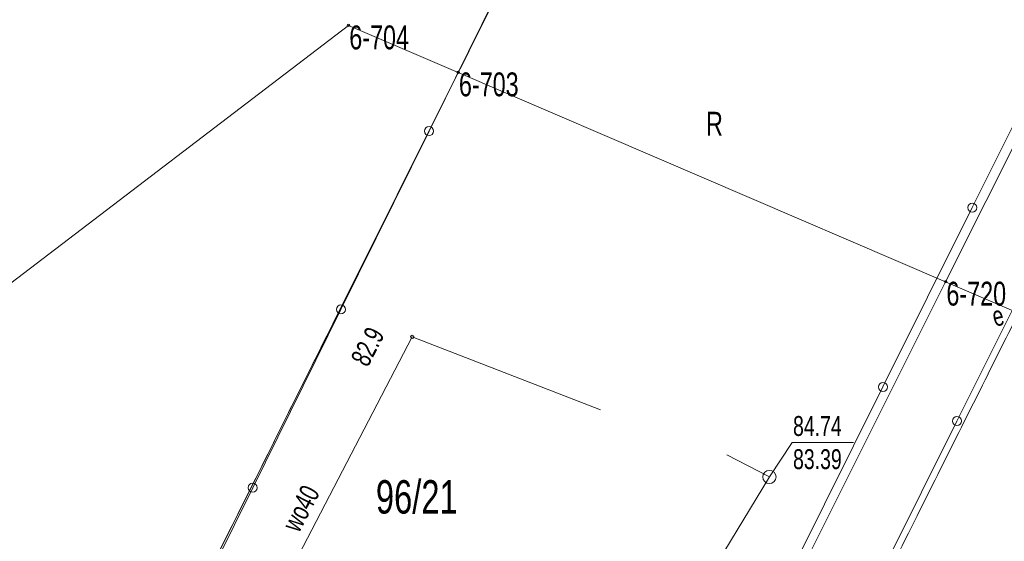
# Model space of a CAD drawing. Header units: metres. Extents: x -1013 to 1493497, y -5789518 to 1032.
# Tile 50 of 73: x -43 to -6, y 65 to 85. Entities that reach past the tile are written whole.
import ezdxf
from ezdxf.xclip import XClip

# ---------------------------------------------------------------- set-up
doc = ezdxf.new("R2010")
doc.units = ezdxf.units.M
doc.header["$MEASUREMENT"] = 0
doc.header["$XCLIPFRAME"] = 0
doc.linetypes.add('GUK', pattern=[2, 1.5, -0.5])
doc.linetypes.add('GUZ', pattern=[1, 0.5, -0.5])
doc.layers.add('700-L Mapa 1_100 dwg', color=7, linetype='Continuous')
doc.layers.add('711-L Wymiary opisy', color=7, linetype='Continuous')
for name, color, linetype, lineweight in [('703-L Płaszczyzny podejścia 2D3', 152, 'Continuous', 30), ('711-L Wymiary opisy1', 7, 'Continuous', 13), ('ex_02_DXF_MZ_500_4_Dzialki7', 9, 'Continuous', 18), ('ex_02_DXF_MZ_500_4_Kontury3', 9, 'Continuous', 18), ('ex_02_DXF_MZ_500_4_KTOK_L_47', 9, 'Continuous', 18), ('ex_02_DXF_MZ_500_4_Numery_dzialek7', 9, 'Continuous', 18), ('ex_02_DXF_MZ_500_4_Numery_punktow7', 9, 'Continuous', 18), ('ex_02_DXF_MZ_500_4_Numery_uzytkow3', 9, 'Continuous', 18), ('ex_02_DXF_MZ_500_4_Punkty7', 9, 'Continuous', 18), ('ex_02_DXF_MZ_500_4_SUPE_E_T_31', 9, 'Continuous', 18), ('ex_02_DXF_MZ_500_4_SUPK_L_434', 9, 'Continuous', 18), ('ex_02_DXF_MZ_500_4_SUPW_E_T_05', 9, 'Continuous', 18), ('ex_02_DXF_MZ_500_4_SUPW_L_05', 9, 'Continuous', 18), ('ex_02_DXF_MZ_500_4_SUTW_T_05', 9, 'Continuous', 18), ('ex_02_DXF_MZ_500_4_SUUK_E_T_934', 9, 'Continuous', 18), ('ex_02_DXF_MZ_500_4_SUUK_T_234', 9, 'Continuous', 18), ('ex_02_DXF_MZ_500_4_Uzytki3', 9, 'Continuous', 18)]:
    doc.layers.add(name, color=color, linetype=linetype, lineweight=lineweight)
doc.styles.add('STYL_AUTOMATYCZNY_2', font='arial.ttf')
doc.styles.add('STYL_AUTOMATYCZNY_4', font='arial.ttf', dxfattribs={"width": 0.7})
doc.dimstyles.new('STYL_AUTOMATYCZNY__3', dxfattribs={"dimtxt": 0.25, "dimasz": 0.183575, "dimexe": 0.18, "dimexo": 0.04, "dimgap": 0, "dimtad": 1, "dimzin": 0, "dimdsep": 46, "dimtxsty": 'STYL_AUTOMATYCZNY_2', "dimblk": 'ARROWHEAD_8', "dimblk1": 'ARROWHEAD_8', "dimblk2": 'ARROWHEAD_8', "dimcen": 0.09, "dimclrd": 7, "dimclre": 7, "dimclrt": 7, "dimazin": 0, "dimtfac": 1, "dimtdec": 4, "dimtmove": 2, "dimatfit": 3, "dimfxl": 1, "dimtolj": 1, "dimtzin": 0, "dimarcsym": 0})

# ---------------------------------------------------------------- blocks, each defined once
blk = doc.blocks.new('*D60')
at = {"layer": '711-L Wymiary opisy1', "color": 7, "linetype": 'Continuous', "lineweight": 13}
for p, q in [((-23.688, -3.688), (-23.815, -3.738)), ((-23.688, -3.688), (-23.638, -3.815)), ((-23.983, -4.516), (-24.05, -4.396)), ((-23.983, -4.516), (-23.864, -4.449))]:
    blk.add_line(p, q, dxfattribs=at)
blk.add_arc((-18.286, -6.082), 5.908, 156.1008, 164.6316, dxfattribs=at)
at = {"layer": '711-L Wymiary opisy1', "color": 7, "lineweight": 13, "insert": (-25.573, -3.532), "char_height": 0.25, "attachment_point": 7, "rotation": 336.1008, "style": 'STYL_AUTOMATYCZNY_2'}
blk.add_mtext('\\A1;{\\pql;\\fArial|b0|i0|c238|p0;\\W1.000000;8,53°/15%}', dxfattribs=at)
blk = doc.blocks.new('ARROWHEAD_8')
at = {"color": 0, "linetype": 'Continuous', "lineweight": 0}
blk.add_line((0, 0), (-1, 0), dxfattribs=at)
at = {"color": 0, "linetype": 'Continuous', "lineweight": 0, "flags": 128}
blk.add_lwpolyline([(-0.525, 0.525), (0, 0), (-0.525, -0.525)], dxfattribs=at)
blk = doc.blocks.new('*D62')
at = {"layer": '711-L Wymiary opisy1', "color": 7, "linetype": 'Continuous', "lineweight": 13}
for p, q in [((-9.682, 27.468), (-9.815, 27.437)), ((-9.682, 27.468), (-9.651, 27.335)), ((-10.088, 26.709), (-10.136, 26.836)), ((-10.088, 26.709), (-9.96, 26.757))]:
    blk.add_line(p, q, dxfattribs=at)
blk.add_arc((-4.796, 24.363), 5.789, 147.57, 156.1008, dxfattribs=at)
at = {"layer": '711-L Wymiary opisy1', "color": 7, "lineweight": 13, "insert": (-11.672, 27.587), "char_height": 0.25, "attachment_point": 7, "rotation": 336.1008, "style": 'STYL_AUTOMATYCZNY_2'}
blk.add_mtext('\\A1;{\\pql;\\fArial|b0|i0|c238|p0;\\W1.000000;8,53°/15%}', dxfattribs=at)
blk = doc.blocks.new('Rysunek_1_4', base_point=(-51.91, -72.413))
at = {"layer": 'ex_02_DXF_MZ_500_4_Dzialki7', "color": 9, "linetype": 'Continuous', "lineweight": 18}
for p, q in [((-26.727, 82.748), (-11.067, 114.121)), ((-8.36, 74.856), (6.502, 104.573)), ((-50.904, 69.226), (-30.86, 84.519)), ((-30.86, 84.519), (-26.727, 82.748)), ((-37.703, 60.738), (-26.727, 82.748)), ((-8.36, 74.856), (-26.727, 82.748)), ((-19.445, 52.706), (-8.36, 74.856)), ((-5.612, 73.675), (-8.36, 74.856)), ((-16.707, 51.495), (-5.612, 73.675))]:
    blk.add_line(p, q, dxfattribs=at)
at = {"layer": 'ex_02_DXF_MZ_500_4_Kontury3', "color": 9, "linetype": 'GUK', "lineweight": 18}
for p, q in [((-37.703, 60.738), (-11.067, 114.121)), ((9.132, 103.142), (-16.707, 51.495))]:
    blk.add_line(p, q, dxfattribs=at)
at = {"layer": 'ex_02_DXF_MZ_500_4_KTOK_L_47', "color": 9, "linetype": 'Continuous', "lineweight": 18}
for p, q in [((-24.505, 87.258), (-27.826, 80.534)), ((-7.359, 77.649), (-3.994, 84.41)), ((-27.826, 80.534), (-31.147, 73.81)), ((-10.723, 70.888), (-7.359, 77.649)), ((-4.575, 76.351), (-7.933, 69.601)), ((-31.147, 73.81), (-34.469, 67.087)), ((-14.088, 64.127), (-10.723, 70.888)), ((-7.933, 69.601), (-11.292, 62.852)), ((-34.469, 67.087), (-37.79, 60.363))]:
    blk.add_line(p, q, dxfattribs=at)
for centre in [(-27.826, 80.534), (-7.359, 77.649), (-31.147, 73.81), (-10.723, 70.888), (-7.933, 69.601), (-34.469, 67.087)]:
    blk.add_circle(centre, 0.17, dxfattribs=at)
at = {"layer": 'ex_02_DXF_MZ_500_4_Punkty7', "color": 9, "linetype": 'Continuous', "lineweight": 18}
for centre in [(-30.86, 84.519), (-26.727, 82.748), (-8.36, 74.856)]:
    blk.add_circle(centre, 0.045, dxfattribs=at)
at = {"layer": 'ex_02_DXF_MZ_500_4_SUPK_L_434', "color": 9, "linetype": 'Continuous', "lineweight": 18}
for p, q in [((-16.61, 68.333), (-15, 67.493)), ((-15, 67.493), (-21.35, 57.003))]:
    blk.add_line(p, q, dxfattribs=at)
at = {"layer": 'ex_02_DXF_MZ_500_4_SUPW_L_05', "color": 9, "linetype": 'Continuous', "lineweight": 18}
for p, q in [((-28.46, 72.773), (-35.59, 59.083)), ((-21.37, 70.023), (-28.46, 72.773))]:
    blk.add_line(p, q, dxfattribs=at)
at = {"layer": 'ex_02_DXF_MZ_500_4_SUTW_T_05', "color": 9, "linetype": 'Continuous', "lineweight": 18}
blk.add_circle((-28.46, 72.773), 0.0625, dxfattribs=at)
at = {"layer": 'ex_02_DXF_MZ_500_4_SUUK_E_T_934', "color": 9, "linetype": 'Continuous', "lineweight": 18}
for p, q in [((-15, 67.493), (-14.14, 68.79)), ((-14.14, 68.79), (-11.832, 68.79))]:
    blk.add_line(p, q, dxfattribs=at)
at = {"layer": 'ex_02_DXF_MZ_500_4_SUUK_T_234', "color": 9, "linetype": 'Continuous', "lineweight": 18}
blk.add_circle((-15, 67.493), 0.25, dxfattribs=at)
at = {"layer": 'ex_02_DXF_MZ_500_4_Uzytki3', "color": 9, "linetype": 'GUZ', "lineweight": 18}
for p, q in [((-37.703, 60.738), (-11.067, 114.121)), ((-16.707, 51.495), (9.132, 103.142))]:
    blk.add_line(p, q, dxfattribs=at)
at = {"layer": 'ex_02_DXF_MZ_500_4_Numery_dzialek7', "color": 9, "linetype": 'Continuous', "lineweight": 18, "insert": (-29.828, 67.373), "char_height": 1.26, "attachment_point": 1, "style": 'STYL_AUTOMATYCZNY_4'}
blk.add_mtext('\\A1;{\\pql;\\fArial|b0|i0|c238|p0;\\W0.700000;96/21}', dxfattribs=at)
at = {"layer": 'ex_02_DXF_MZ_500_4_Numery_punktow7', "color": 9, "linetype": 'Continuous', "lineweight": 18, "char_height": 0.9, "attachment_point": 1, "style": 'STYL_AUTOMATYCZNY_4'}
for s, insert in [('\\A1;{\\pql;\\fArial|b0|i0|c238|p0;\\W0.700000;6-704}', (-30.831, 84.519)), ('\\A1;{\\pql;\\fArial|b0|i0|c238|p0;\\W0.700000;6-703}', (-26.699, 82.748)), ('\\A1;{\\pql;\\fArial|b0|i0|c238|p0;\\W0.700000;6-720}', (-8.332, 74.856))]:
    blk.add_mtext(s, dxfattribs=dict(at, insert=insert))
at = {"layer": 'ex_02_DXF_MZ_500_4_Numery_uzytkow3', "color": 9, "linetype": 'Continuous', "lineweight": 18, "insert": (-17.387, 81.263), "char_height": 0.9, "attachment_point": 1, "style": 'STYL_AUTOMATYCZNY_4'}
blk.add_mtext('\\A1;{\\pql;\\fArial|b0|i0|c238|p0;\\W0.700000;R}', dxfattribs=at)
at = {"layer": 'ex_02_DXF_MZ_500_4_SUPE_E_T_31', "color": 9, "linetype": 'Continuous', "lineweight": 18, "insert": (-6.588, 73.51), "char_height": 0.75, "attachment_point": 4, "rotation": 14.4432, "style": 'STYL_AUTOMATYCZNY_4'}
blk.add_mtext('\\A1;{\\pql;\\fArial|b0|i0|c238|p0;\\W0.700000;e}', dxfattribs=at)
at = {"layer": 'ex_02_DXF_MZ_500_4_SUPW_E_T_05', "color": 9, "linetype": 'Continuous', "lineweight": 18, "insert": (-33.055, 65.527), "char_height": 0.75, "attachment_point": 4, "rotation": 62.4887, "style": 'STYL_AUTOMATYCZNY_4'}
blk.add_mtext('\\A1;{\\pql;\\fArial|b0|i0|c238|p0;\\W0.700000;wo40}', dxfattribs=at)
at = {"layer": 'ex_02_DXF_MZ_500_4_SUTW_T_05', "color": 9, "linetype": 'Continuous', "lineweight": 18, "insert": (-30.464, 71.774), "char_height": 0.75, "attachment_point": 4, "rotation": 62.6285, "style": 'STYL_AUTOMATYCZNY_4'}
blk.add_mtext('\\A1;{\\pql;\\fArial|b0|i0|c238|p0;\\W0.700000;82.9}', dxfattribs=at)
at = {"layer": 'ex_02_DXF_MZ_500_4_SUUK_E_T_934', "color": 9, "linetype": 'Continuous', "lineweight": 18, "char_height": 0.75, "attachment_point": 1, "style": 'STYL_AUTOMATYCZNY_4'}
for s, insert in [('\\A1;{\\pql;\\fArial|b0|i0|c238|p0;\\W0.700000;84.74}', (-14.11, 69.79)), ('\\A1;{\\pql;\\fArial|b0|i0|c238|p0;\\W0.700000;83.39}', (-14.11, 68.54))]:
    blk.add_mtext(s, dxfattribs=dict(at, insert=insert))

msp = doc.modelspace()

# ---------------------------------------------------------------- linework, layer by layer
at = {"layer": '703-L Płaszczyzny podejścia 2D3', "color": 152, "linetype": 'Continuous', "lineweight": 30}
msp.add_circle((8.2273, 10.355), 1021.6593, dxfattribs=at)

# ---------------------------------------------------------------- block references
at = {"layer": '700-L Mapa 1_100 dwg', "color": 52, "linetype": 'Continuous', "lineweight": 25}
ref = msp.add_blockref('Rysunek_1_4', (-51.9097, -72.4133), dxfattribs=at)
XClip(ref).set_block_clipping_path([(-454.4097296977, -337.82710067), (350.5902703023, 193.0005136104)])

# ---------------------------------------------------------------- dimensions: what is measured, and where the dimension line sits
at = {"layer": '711-L Wymiary opisy', "color": 7, "linetype": 'Continuous', "lineweight": 13}
for base, center, p1, p2, picture, middle in [((-9.8993, 27.0958), (-4.7955, 24.3632), (-360.4425, 181.9583), (-56.0049, 56.8993), '*D62', (-10.8957, 27.3794)), ((-23.8512, -4.0963), (-18.2863, -6.0816), (-397.5726, 98.1664), (-373.9333, 151.5134), '*D60', (-24.7964, -3.7394))]:
    dim = msp.add_angular_dim_3p(base=base, center=center, p1=p1, p2=p2, text='8,53°/15%', dimstyle='STYL_AUTOMATYCZNY__3', dxfattribs=at)
    dim.commit()
    dim.dimension.update_dxf_attribs({"geometry": picture, "text_midpoint": middle, "dimtype": 165, "text_rotation": 336.10081})

doc.saveas('drawing.dxf')
